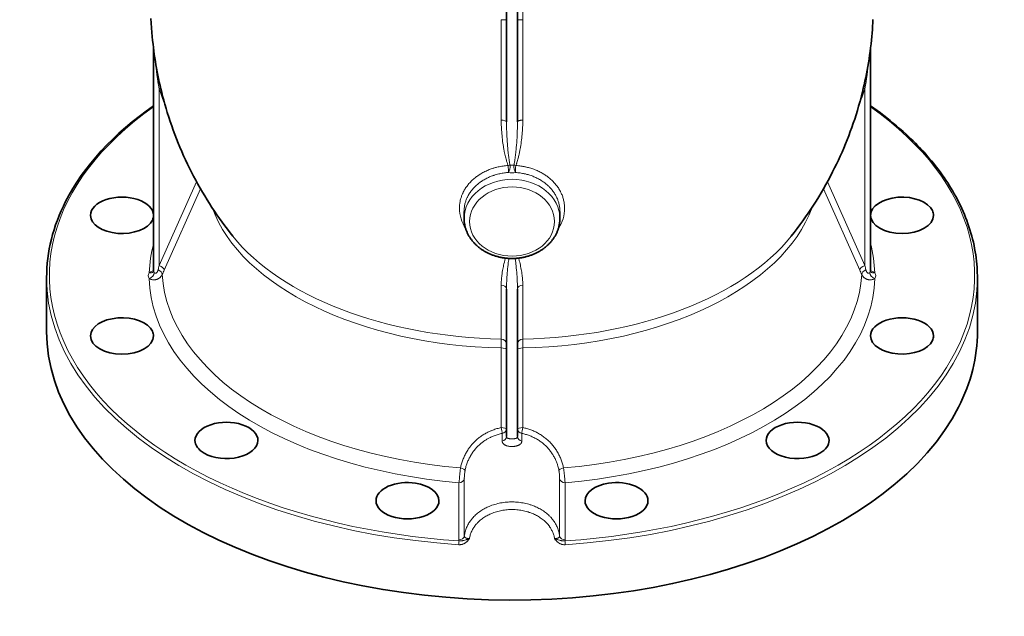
# Model space of a CAD drawing. Extents: x 121 to 804, y 87 to 806.
# Tile 6 of 7: x 624 to 804, y 582 to 691. Entities that reach past the tile are written whole.
import ezdxf

# ---------------------------------------------------------------- set-up
doc = ezdxf.new("R2010")
doc.units = 0

msp = doc.modelspace()

# ---------------------------------------------------------------- linework, layer by layer
at = {"color": 7, "lineweight": 35}
for p, q in [((713.34, 672.14), (713.34, 695.21)), ((715.34, 672.14), (715.34, 695.21)), ((648.88, 644.88), (648.88, 685.45)), ((779.79, 644.88), (779.79, 685.48)), ((713.34, 614.64), (713.34, 641.57)), ((715.34, 614.64), (715.34, 641.57))]:
    msp.add_line(p, q, dxfattribs=at)
at = {"color": 7, "lineweight": 13}
for p, q in [((712.37, 672.49), (712.37, 690.83)), ((716.31, 672.49), (716.31, 690.83)), ((649.88, 645.9), (649.88, 678.21)), ((778.79, 645.9), (778.79, 678.21)), ((656.71, 661.22), (649.88, 645.9)), ((771.96, 661.22), (778.79, 645.9)), ((657.44, 659.92), (650.82, 645.06)), ((771.23, 659.92), (777.85, 645.06)), ((712.37, 616.29), (712.37, 630.85)), ((716.31, 616.29), (716.3, 630.85)), ((704.64, 595.77), (704.64, 606.23)), ((705.63, 596.5), (705.63, 606.96)), ((723.04, 596.5), (723.04, 606.96)), ((724.03, 595.77), (724.03, 606.23))]:
    msp.add_line(p, q, dxfattribs=at)
at = {"color": 7, "lineweight": 35, "ltscale": 0.06389}
for p, q in [((705.59, 655.8), (705.59, 654.52)), ((723.09, 655.8), (723.09, 654.52))]:
    msp.add_line(p, q, dxfattribs=at)
at = {"color": 7, "lineweight": 35, "ltscale": 0.489899}
msp.add_line((629.34, 633.86), (629.34, 643.65), dxfattribs=at)
at = {"color": 7, "lineweight": 13, "ltscale": 0.493689}
for p, q in [((712.37, 642.35), (712.37, 632.47)), ((716.31, 642.35), (716.31, 632.47))]:
    msp.add_line(p, q, dxfattribs=at)
at = {"color": 7, "lineweight": 35, "ltscale": 0.489897}
msp.add_line((799.34, 633.86), (799.34, 643.66), dxfattribs=at)
at = {"color": 7, "lineweight": 13, "ltscale": 0.06922}
for p, q in [((712.54, 615.23), (712.54, 613.84)), ((716.13, 615.23), (716.13, 613.84))]:
    msp.add_line(p, q, dxfattribs=at)
at = {"color": 7, "lineweight": 35}
for points in [[(648.4, 691.03), (648.45, 690.18), (648.5, 689.32), (648.57, 688.46), (648.63, 687.74), (648.7, 687.02), (648.77, 686.38), (648.84, 685.75), (648.92, 685.11), (649.01, 684.48), (649.1, 683.84), (649.2, 683.21), (649.31, 682.58), (649.42, 681.95), (649.53, 681.32), (649.65, 680.69), (649.78, 680.06), (649.91, 679.44), (650.05, 678.81), (650.2, 678.19), (650.36, 677.52), (650.53, 676.84), (650.73, 676.12), (650.92, 675.4), (651.15, 674.63), (651.38, 673.86), (651.64, 673.04), (651.9, 672.24), (652.18, 671.44), (652.46, 670.64), (652.75, 669.86), (653.05, 669.07), (653.36, 668.29), (653.68, 667.51), (654.01, 666.74), (654.35, 665.98), (654.7, 665.22), (655.05, 664.46), (655.42, 663.71), (655.79, 662.97), (656.17, 662.23), (656.57, 661.49), (656.96, 660.77), (657.37, 660.04), (657.79, 659.33), (658.21, 658.62), (658.64, 657.92), (659.08, 657.22), (659.52, 656.53), (659.98, 655.85), (660.44, 655.17), (660.9, 654.51), (661.38, 653.84), (661.86, 653.19), (662.35, 652.54), (662.85, 651.89), (663.34, 651.27)], [(772.9, 663.01), (773.26, 663.73), (773.61, 664.45), (773.95, 665.17), (774.29, 665.91), (774.62, 666.64), (774.93, 667.38), (775.24, 668.13), (775.54, 668.88), (775.84, 669.63), (776.12, 670.39), (776.39, 671.15), (776.66, 671.91), (776.92, 672.68), (777.17, 673.45), (777.41, 674.23), (777.64, 675.01), (777.9, 675.95), (778.15, 676.89), (778.32, 677.56), (778.48, 678.23), (778.64, 678.9), (778.79, 679.58), (778.93, 680.25), (779.07, 680.93), (779.2, 681.61), (779.32, 682.29), (779.43, 682.97), (779.54, 683.65), (779.64, 684.34), (779.74, 685.02), (779.82, 685.71), (779.91, 686.4), (779.98, 687.08), (780.05, 687.76), (780.1, 688.39), (780.15, 689.01), (780.19, 689.64), (780.23, 690.26), (780.26, 690.89)], [(779.79, 675.12), (780.41, 674.68), (781.02, 674.24), (781.63, 673.79), (782.22, 673.34), (782.81, 672.88), (783.39, 672.42), (783.98, 671.94), (784.56, 671.45), (785.13, 670.95), (785.75, 670.4), (786.37, 669.84), (786.78, 669.46), (787.2, 669.06), (787.6, 668.67), (788, 668.27), (788.39, 667.87), (788.78, 667.47), (789.15, 667.07), (789.53, 666.66), (789.89, 666.26), (790.25, 665.84), (790.61, 665.43), (790.95, 665.02), (791.29, 664.61), (791.63, 664.19), (792.08, 663.6), (792.52, 663.01), (792.89, 662.51), (793.24, 662), (793.59, 661.49), (793.91, 661), (794.23, 660.5), (794.54, 660), (794.83, 659.51), (795.12, 659), (795.4, 658.5), (795.68, 657.97), (795.96, 657.43), (796.22, 656.89), (796.48, 656.34), (796.73, 655.78), (796.97, 655.22), (797.19, 654.67), (797.41, 654.11), (797.61, 653.54), (797.8, 652.98), (797.98, 652.42), (798.16, 651.85), (798.31, 651.29), (798.46, 650.72), (798.6, 650.15), (798.72, 649.59), (798.83, 649.02), (798.94, 648.44), (799.03, 647.87), (799.1, 647.3), (799.17, 646.73), (799.23, 646.15), (799.27, 645.58), (799.3, 645), (799.32, 644.55), (799.33, 644.1), (799.34, 643.66)], [(723.09, 654.52), (723.08, 654.4), (723.08, 654.27), (723.07, 654.14), (723.06, 654.01), (723.05, 653.88), (723.04, 653.75), (723.02, 653.62), (723, 653.5), (722.98, 653.37), (722.95, 653.24), (722.92, 653.12), (722.89, 652.99), (722.86, 652.87), (722.82, 652.74), (722.79, 652.62), (722.74, 652.49), (722.7, 652.37), (722.66, 652.25), (722.61, 652.13), (722.56, 652.01), (722.5, 651.89), (722.45, 651.77), (722.39, 651.65), (722.33, 651.53), (722.26, 651.42), (722.2, 651.3), (722.13, 651.19), (722.06, 651.08), (721.99, 650.97), (721.92, 650.86), (721.84, 650.75), (721.76, 650.64), (721.68, 650.53), (721.6, 650.43), (721.51, 650.32), (721.42, 650.22), (721.34, 650.12), (721.24, 650.02), (721.15, 649.92), (721.06, 649.83), (720.96, 649.73), (720.86, 649.64), (720.76, 649.54), (720.66, 649.45), (720.55, 649.36), (720.45, 649.28), (720.34, 649.19), (720.23, 649.1), (720.12, 649.02), (720.01, 648.94), (719.9, 648.86), (719.78, 648.78), (719.66, 648.71), (719.55, 648.63), (719.43, 648.56), (719.3, 648.49), (719.18, 648.42), (719.06, 648.35), (718.93, 648.29), (718.81, 648.22), (718.68, 648.16), (718.55, 648.1), (718.42, 648.04), (718.29, 647.99), (718.16, 647.93), (718.03, 647.88), (717.89, 647.83), (717.76, 647.78), (717.62, 647.73), (717.49, 647.69), (717.35, 647.64), (717.21, 647.6), (717.07, 647.56), (716.93, 647.53), (716.79, 647.49), (716.65, 647.46), (716.51, 647.43), (716.37, 647.4), (716.22, 647.37), (716.08, 647.34), (715.94, 647.32), (715.79, 647.3), (715.65, 647.28), (715.5, 647.26), (715.36, 647.25), (715.21, 647.23), (715.07, 647.22), (714.92, 647.21), (714.77, 647.21), (714.63, 647.2), (714.48, 647.2), (714.34, 647.2), (714.19, 647.2), (714.04, 647.2), (713.9, 647.21), (713.75, 647.21), (713.61, 647.22), (713.46, 647.23), (713.31, 647.25), (713.17, 647.26), (713.02, 647.28), (712.88, 647.3), (712.74, 647.32), (712.59, 647.34), (712.45, 647.37), (712.31, 647.4), (712.16, 647.43), (712.02, 647.46), (711.88, 647.49), (711.74, 647.53), (711.6, 647.56), (711.46, 647.6), (711.32, 647.64), (711.19, 647.69), (711.05, 647.73), (710.91, 647.78), (710.78, 647.83), (710.65, 647.88), (710.51, 647.93), (710.38, 647.99), (710.25, 648.04), (710.12, 648.1), (709.99, 648.16), (709.86, 648.22), (709.74, 648.29), (709.61, 648.35), (709.49, 648.42), (709.36, 648.49), (709.24, 648.56), (709.12, 648.63), (709.01, 648.71), (708.89, 648.78), (708.77, 648.86), (708.66, 648.94), (708.55, 649.02), (708.44, 649.1), (708.33, 649.19), (708.22, 649.28), (708.12, 649.36), (708.01, 649.45), (707.91, 649.54), (707.81, 649.64), (707.71, 649.73), (707.62, 649.83), (707.52, 649.92), (707.43, 650.02), (707.34, 650.12), (707.25, 650.22), (707.16, 650.32), (707.08, 650.43), (706.99, 650.53), (706.91, 650.64), (706.83, 650.75), (706.76, 650.86), (706.68, 650.97), (706.61, 651.08), (706.54, 651.19), (706.47, 651.3), (706.41, 651.42), (706.34, 651.53), (706.28, 651.65), (706.23, 651.77), (706.17, 651.89), (706.12, 652.01), (706.07, 652.13), (706.02, 652.25), (705.97, 652.37), (705.93, 652.49), (705.89, 652.62), (705.85, 652.74), (705.81, 652.87), (705.78, 652.99), (705.75, 653.12), (705.72, 653.24), (705.7, 653.37), (705.67, 653.5), (705.65, 653.62), (705.63, 653.75), (705.62, 653.88), (705.61, 654.01), (705.6, 654.14), (705.59, 654.27), (705.59, 654.4), (705.59, 654.52)], [(706.56, 596.01), (706.54, 596), (706.52, 595.99), (706.5, 595.98), (706.49, 595.97), (706.47, 595.96), (706.46, 595.94), (706.45, 595.93), (706.44, 595.91), (706.44, 595.89), (706.43, 595.88), (706.43, 595.86), (706.43, 595.84)]]:
    msp.add_lwpolyline(points, dxfattribs=at)
at = {"color": 7, "lineweight": 13}
for points in [[(712.37, 672.49), (712.37, 672.18), (712.37, 671.87), (712.38, 671.56), (712.39, 671.26), (712.41, 670.95), (712.43, 670.65), (712.45, 670.35), (712.46, 670.17), (712.48, 669.99), (712.51, 669.64), (712.55, 669.29), (712.59, 668.94), (712.63, 668.58), (712.68, 668.24), (712.72, 667.96), (712.77, 667.68), (712.81, 667.4), (712.84, 667.24), (712.87, 667.07), (712.9, 666.91), (712.93, 666.75), (712.98, 666.5), (713.03, 666.26), (713.09, 666.01), (713.15, 665.77), (713.2, 665.57), (713.25, 665.36), (713.31, 665.16), (713.36, 664.96), (713.4, 664.86), (713.43, 664.75), (713.46, 664.66), (713.49, 664.57), (713.54, 664.44), (713.59, 664.31), (713.64, 664.18)], [(713.34, 672.14), (713.34, 671.85), (713.34, 671.55), (713.35, 671.25), (713.35, 671.03), (713.36, 670.81), (713.37, 670.36), (713.39, 669.92), (713.41, 669.47), (713.44, 669.03), (713.46, 668.59), (713.5, 668.15), (713.53, 667.75), (713.56, 667.36), (713.6, 666.96), (713.64, 666.57), (713.66, 666.36), (713.69, 666.16), (713.71, 665.97), (713.73, 665.79), (713.77, 665.53), (713.8, 665.28), (713.84, 665.02), (713.87, 664.88), (713.89, 664.74), (713.91, 664.62), (713.93, 664.51), (713.96, 664.38), (713.98, 664.26)], [(714.69, 664.26), (714.72, 664.39), (714.74, 664.51), (714.76, 664.63), (714.78, 664.74), (714.81, 664.88), (714.83, 665.02), (714.87, 665.28), (714.91, 665.54), (714.94, 665.8), (714.96, 665.99), (714.99, 666.19), (715.03, 666.58), (715.06, 666.8), (715.08, 667.02), (715.1, 667.25), (715.12, 667.48), (715.16, 667.93), (715.19, 668.38), (715.22, 668.83), (715.25, 669.28), (715.28, 669.74), (715.29, 670.14), (715.31, 670.54), (715.32, 670.94), (715.33, 671.34), (715.33, 671.74), (715.34, 672.14)], [(715.03, 664.18), (715.08, 664.3), (715.13, 664.42), (715.17, 664.55), (715.21, 664.64), (715.24, 664.73), (715.3, 664.92), (715.35, 665.12), (715.41, 665.32), (715.46, 665.52), (715.51, 665.72), (715.55, 665.86), (715.58, 666), (715.64, 666.27), (715.7, 666.54), (715.73, 666.7), (715.76, 666.87), (715.79, 667.03), (715.82, 667.2), (715.88, 667.53), (715.93, 667.86), (715.98, 668.19), (716.03, 668.52), (716.07, 668.86), (716.11, 669.19), (716.15, 669.53), (716.18, 669.87), (716.21, 670.19), (716.23, 670.52), (716.26, 670.84), (716.27, 671.17), (716.29, 671.5), (716.3, 671.83), (716.3, 671.99), (716.3, 672.16), (716.31, 672.32), (716.31, 672.49)], [(715.34, 672.14), (715.34, 672.16), (715.34, 672.17), (715.34, 672.18), (715.34, 672.19), (715.35, 672.21), (715.37, 672.23), (715.39, 672.25), (715.41, 672.27), (715.43, 672.29), (715.45, 672.31), (715.48, 672.32), (715.5, 672.33), (715.52, 672.34), (715.58, 672.37), (715.63, 672.38), (715.68, 672.4), (715.73, 672.42), (715.77, 672.43), (715.82, 672.44), (715.9, 672.45), (715.99, 672.46), (716.08, 672.47), (716.15, 672.48), (716.23, 672.48), (716.31, 672.49)], [(704.73, 656.37), (704.73, 656.54), (704.74, 656.7), (704.75, 656.87), (704.77, 657.03), (704.78, 657.2), (704.81, 657.36), (704.84, 657.53), (704.87, 657.69), (704.9, 657.85), (704.94, 658.01), (704.99, 658.17), (705.04, 658.34), (705.09, 658.49), (705.14, 658.62), (705.18, 658.75), (705.23, 658.88), (705.29, 659), (705.33, 659.09), (705.36, 659.17), (705.44, 659.34), (705.53, 659.5), (705.62, 659.66), (705.71, 659.82), (705.81, 659.98), (705.91, 660.14), (706.02, 660.29), (706.13, 660.44), (706.24, 660.59), (706.36, 660.74), (706.48, 660.89), (706.61, 661.03), (706.74, 661.17), (706.87, 661.31), (707.01, 661.44), (707.15, 661.57), (707.3, 661.7), (707.44, 661.83), (707.59, 661.95), (707.75, 662.07), (707.88, 662.17), (708.01, 662.26), (708.14, 662.36), (708.27, 662.45), (708.36, 662.5), (708.45, 662.56), (708.54, 662.62), (708.64, 662.68), (708.82, 662.78), (709.01, 662.89), (709.21, 662.99), (709.4, 663.09), (709.6, 663.18), (709.8, 663.27), (710.01, 663.36), (710.18, 663.43), (710.35, 663.5), (710.52, 663.56), (710.7, 663.62), (710.87, 663.68), (711.02, 663.72), (711.17, 663.76), (711.32, 663.81), (711.44, 663.84), (711.55, 663.86), (711.78, 663.92), (712.01, 663.97), (712.24, 664.01), (712.47, 664.05), (712.7, 664.09), (712.93, 664.12), (713.17, 664.14), (713.4, 664.16), (713.64, 664.18)], [(715.03, 664.18), (715.27, 664.16), (715.5, 664.14), (715.74, 664.12), (715.97, 664.09), (716.2, 664.05), (716.32, 664.03), (716.43, 664.01), (716.55, 663.99), (716.66, 663.97), (716.83, 663.93), (717, 663.89), (717.17, 663.85), (717.34, 663.81), (717.55, 663.75), (717.75, 663.69), (717.95, 663.63), (718.15, 663.56), (718.34, 663.49), (718.54, 663.41), (718.73, 663.33), (718.92, 663.25), (719.11, 663.17), (719.3, 663.08), (719.48, 662.98), (719.67, 662.88), (719.86, 662.78), (719.95, 662.72), (720.05, 662.67), (720.18, 662.59), (720.32, 662.5), (720.45, 662.41), (720.59, 662.32), (720.74, 662.21), (720.89, 662.1), (721.03, 661.99), (721.17, 661.87), (721.32, 661.76), (721.45, 661.63), (721.59, 661.51), (721.72, 661.39), (721.85, 661.25), (721.98, 661.11), (722.11, 660.97), (722.24, 660.83), (722.36, 660.68), (722.47, 660.53), (722.59, 660.38), (722.7, 660.23), (722.8, 660.08), (722.9, 659.92), (723, 659.76), (723.09, 659.6), (723.17, 659.44), (723.22, 659.36), (723.26, 659.28), (723.33, 659.12), (723.4, 658.96), (723.47, 658.8), (723.53, 658.64), (723.59, 658.48), (723.64, 658.32), (723.69, 658.16), (723.73, 657.99), (723.77, 657.83), (723.81, 657.66), (723.84, 657.49), (723.87, 657.32), (723.89, 657.16), (723.91, 656.99), (723.92, 656.84), (723.93, 656.68), (723.94, 656.53), (723.94, 656.37)], [(705.59, 655.8), (705.59, 655.96), (705.59, 656.11), (705.6, 656.27), (705.62, 656.42), (705.64, 656.57), (705.66, 656.73), (705.69, 656.88), (705.72, 657.03), (705.75, 657.19), (705.79, 657.34), (705.83, 657.49), (705.88, 657.64), (705.93, 657.79), (705.99, 657.93), (706.04, 658.08), (706.11, 658.23), (706.15, 658.33), (706.2, 658.43), (706.25, 658.53), (706.29, 658.61), (706.33, 658.68), (706.37, 658.76), (706.41, 658.83), (706.5, 658.98), (706.59, 659.13), (706.69, 659.27), (706.79, 659.41), (706.89, 659.55), (707, 659.69), (707.11, 659.83), (707.23, 659.96), (707.35, 660.09), (707.47, 660.22), (707.6, 660.35), (707.73, 660.48), (707.87, 660.6), (708.01, 660.72), (708.15, 660.84), (708.3, 660.96), (708.45, 661.07), (708.6, 661.18), (708.75, 661.29), (708.91, 661.39), (709.07, 661.5), (709.24, 661.59), (709.41, 661.69), (709.58, 661.78), (709.75, 661.87), (709.92, 661.95), (710.07, 662.02), (710.23, 662.09), (710.38, 662.16), (710.54, 662.22), (710.69, 662.28), (710.79, 662.31), (710.89, 662.35), (710.99, 662.38), (711.09, 662.42), (711.29, 662.48), (711.5, 662.54), (711.7, 662.59), (711.91, 662.64), (712.11, 662.69), (712.32, 662.73), (712.53, 662.77), (712.75, 662.81), (712.96, 662.83), (713.14, 662.86), (713.33, 662.88), (713.51, 662.89), (713.7, 662.9)], [(714.97, 662.9), (715.18, 662.89), (715.4, 662.87), (715.61, 662.85), (715.82, 662.82), (716.03, 662.79), (716.24, 662.75), (716.45, 662.71), (716.56, 662.69), (716.66, 662.67), (716.8, 662.64), (716.93, 662.6), (717.07, 662.57), (717.26, 662.52), (717.44, 662.46), (717.62, 662.4), (717.81, 662.34), (717.99, 662.28), (718.17, 662.21), (718.34, 662.14), (718.52, 662.06), (718.69, 661.98), (718.86, 661.9), (719.03, 661.82), (719.19, 661.73), (719.36, 661.64), (719.53, 661.54), (719.69, 661.44), (719.85, 661.34), (720, 661.23), (720.16, 661.12), (720.31, 661.01), (720.45, 660.9), (720.6, 660.78), (720.74, 660.66), (720.87, 660.54), (720.94, 660.48), (721.01, 660.42), (721.1, 660.33), (721.18, 660.24), (721.26, 660.16), (721.38, 660.03), (721.49, 659.91), (721.6, 659.78), (721.7, 659.65), (721.8, 659.52), (721.9, 659.38), (722, 659.25), (722.09, 659.11), (722.17, 658.97), (722.26, 658.83), (722.34, 658.69), (722.41, 658.55), (722.48, 658.4), (722.55, 658.26), (722.62, 658.11), (722.68, 657.96), (722.73, 657.82), (722.78, 657.67), (722.83, 657.52), (722.87, 657.37), (722.91, 657.22), (722.95, 657.07), (722.98, 656.92), (723.01, 656.77), (723.03, 656.62), (723.05, 656.46), (723.06, 656.33), (723.07, 656.2), (723.08, 656.07), (723.08, 655.94), (723.09, 655.8)], [(712.37, 642.35), (712.37, 642.45), (712.37, 642.56), (712.37, 642.67), (712.37, 642.79), (712.38, 643.01), (712.4, 643.23), (712.42, 643.46), (712.44, 643.68), (712.46, 643.91), (712.47, 644.04), (712.49, 644.17), (712.51, 644.31), (712.53, 644.44), (712.57, 644.71), (712.61, 644.97), (712.66, 645.24), (712.71, 645.49), (712.76, 645.74), (712.81, 645.99), (712.87, 646.24), (712.94, 646.5), (712.97, 646.62), (713, 646.75), (713.05, 646.92), (713.1, 647.09), (713.15, 647.26)], [(713.34, 641.57), (713.34, 641.82), (713.34, 642.07), (713.35, 642.31), (713.35, 642.5), (713.36, 642.68), (713.37, 643.06), (713.39, 643.43), (713.41, 643.8), (713.43, 644.18), (713.46, 644.55), (713.49, 644.93), (713.53, 645.31), (713.57, 645.69), (713.61, 646.07), (713.63, 646.26), (713.66, 646.45), (713.69, 646.7), (713.73, 646.96), (713.76, 647.21)], [(714.91, 647.21), (714.93, 647.05), (714.96, 646.89), (714.98, 646.71), (715.01, 646.52), (715.05, 646.18), (715.09, 645.84), (715.12, 645.5), (715.16, 645.09), (715.2, 644.69), (715.23, 644.28), (715.26, 643.88), (715.28, 643.48), (715.29, 643.28), (715.3, 643.08), (715.31, 642.88), (715.32, 642.68), (715.33, 642.31), (715.33, 642.12), (715.33, 641.94), (715.34, 641.76), (715.34, 641.57)], [(715.52, 647.26), (715.57, 647.09), (715.62, 646.92), (715.67, 646.75), (715.7, 646.63), (715.74, 646.5), (715.8, 646.25), (715.86, 645.99), (715.91, 645.74), (715.97, 645.47), (716.02, 645.21), (716.07, 644.94), (716.11, 644.68), (716.15, 644.41), (716.18, 644.15), (716.2, 644.02), (716.22, 643.89), (716.23, 643.72), (716.25, 643.55), (716.26, 643.37), (716.28, 643.17), (716.29, 642.96), (716.3, 642.75), (716.3, 642.55), (716.31, 642.35)], [(648.88, 645.03), (648.71, 644.94), (648.49, 644.82), (648.39, 644.76), (648.32, 644.72), (648.25, 644.68), (648.19, 644.64), (648.14, 644.61), (648.09, 644.58)], [(648.09, 643.55), (648.14, 643.51), (648.19, 643.49), (648.23, 643.46), (648.29, 643.43), (648.33, 643.41), (648.38, 643.39), (648.43, 643.38), (648.46, 643.37), (648.5, 643.35), (648.58, 643.33), (648.65, 643.32), (648.73, 643.31), (648.81, 643.3), (648.89, 643.3), (648.93, 643.29), (648.97, 643.3), (649.05, 643.3), (649.13, 643.31), (649.21, 643.32), (649.29, 643.33), (649.36, 643.35), (649.44, 643.38), (649.52, 643.4), (649.59, 643.43), (649.66, 643.46), (649.73, 643.5), (649.8, 643.54), (649.87, 643.59), (649.94, 643.63), (650, 643.68), (650.06, 643.74), (650.12, 643.79), (650.17, 643.85), (650.22, 643.91), (650.27, 643.96), (650.32, 644.03), (650.36, 644.09), (650.4, 644.15), (650.43, 644.22), (650.46, 644.29)], [(648.99, 644.62), (649.01, 644.59), (649.03, 644.58), (649.04, 644.57), (649.07, 644.55), (649.09, 644.54), (649.11, 644.52), (649.14, 644.52), (649.17, 644.51), (649.2, 644.5), (649.23, 644.5), (649.26, 644.51), (649.29, 644.51), (649.32, 644.52), (649.34, 644.53), (649.36, 644.54), (649.39, 644.56), (649.4, 644.57), (649.42, 644.58), (649.45, 644.61), (649.48, 644.64), (649.51, 644.67), (649.53, 644.7), (649.55, 644.74), (649.57, 644.76), (649.58, 644.79), (649.6, 644.82), (649.61, 644.85), (649.63, 644.88), (649.64, 644.91), (649.66, 644.98), (649.68, 645.05), (649.7, 645.12)], [(780.58, 643.55), (780.53, 643.51), (780.49, 643.49), (780.44, 643.46), (780.39, 643.43), (780.34, 643.41), (780.29, 643.39), (780.24, 643.38), (780.21, 643.37), (780.17, 643.35), (780.1, 643.33), (780.02, 643.32), (779.94, 643.31), (779.86, 643.3), (779.79, 643.3), (779.75, 643.29), (779.71, 643.3), (779.63, 643.3), (779.55, 643.31), (779.47, 643.32), (779.39, 643.33), (779.31, 643.35), (779.23, 643.38), (779.16, 643.4), (779.08, 643.43), (779.01, 643.46), (778.94, 643.5), (778.87, 643.54), (778.8, 643.59), (778.74, 643.63), (778.67, 643.68), (778.61, 643.74), (778.55, 643.79), (778.5, 643.85), (778.45, 643.91), (778.4, 643.96), (778.36, 644.03), (778.31, 644.09), (778.28, 644.15), (778.24, 644.22), (778.21, 644.29)], [(779.69, 644.62), (779.66, 644.59), (779.65, 644.58), (779.63, 644.57), (779.61, 644.55), (779.58, 644.54), (779.56, 644.52), (779.53, 644.52), (779.5, 644.51), (779.47, 644.5), (779.44, 644.5), (779.41, 644.51), (779.39, 644.51), (779.36, 644.52), (779.33, 644.53), (779.31, 644.54), (779.29, 644.56), (779.27, 644.57), (779.25, 644.58), (779.22, 644.61), (779.19, 644.64), (779.17, 644.67), (779.14, 644.7), (779.12, 644.74), (779.1, 644.76), (779.09, 644.79), (779.07, 644.82), (779.06, 644.85), (779.05, 644.88), (779.03, 644.91), (779.01, 644.98), (778.99, 645.05), (778.97, 645.12)], [(779.79, 645.03), (779.96, 644.94), (780.18, 644.82), (780.28, 644.76), (780.35, 644.72), (780.42, 644.68), (780.49, 644.64), (780.53, 644.61), (780.58, 644.58)], [(712.37, 632.47), (712.37, 632.26), (712.37, 632.01), (712.37, 631.66), (712.37, 631.28), (712.37, 630.85)], [(716.31, 632.47), (716.3, 632.26), (716.3, 632.01), (716.3, 631.66), (716.3, 631.28), (716.3, 630.85)], [(712.37, 616.29), (712.17, 616.25), (711.97, 616.2), (711.78, 616.15), (711.58, 616.1), (711.39, 616.04), (711.19, 615.98), (711, 615.91), (710.81, 615.84), (710.63, 615.77), (710.53, 615.73), (710.44, 615.69), (710.32, 615.64), (710.19, 615.58), (710.07, 615.53), (709.91, 615.45), (709.74, 615.36), (709.58, 615.27), (709.41, 615.18), (709.25, 615.09), (709.09, 614.99), (708.94, 614.89), (708.78, 614.78), (708.63, 614.68), (708.48, 614.57), (708.34, 614.46), (708.19, 614.34), (708.05, 614.22), (707.91, 614.1), (707.78, 613.99), (707.65, 613.87), (707.53, 613.75), (707.41, 613.63), (707.29, 613.5), (707.17, 613.38), (707.05, 613.25), (706.94, 613.12), (706.85, 613), (706.76, 612.89), (706.67, 612.77), (706.58, 612.65), (706.52, 612.57), (706.46, 612.49), (706.35, 612.33), (706.24, 612.17), (706.14, 612), (706.04, 611.83), (705.94, 611.66), (705.85, 611.49), (705.76, 611.32), (705.67, 611.14), (705.59, 610.96), (705.51, 610.78), (705.44, 610.6), (705.36, 610.42), (705.3, 610.24), (705.23, 610.05), (705.17, 609.87), (705.12, 609.68), (705.06, 609.49), (705.02, 609.3), (704.97, 609.11), (704.93, 608.91)], [(712.54, 615.23), (712.36, 615.19), (712.17, 615.14), (711.99, 615.1), (711.81, 615.05), (711.63, 614.99), (711.45, 614.94), (711.27, 614.88), (711.1, 614.81), (710.92, 614.74), (710.75, 614.67), (710.58, 614.59), (710.5, 614.55), (710.41, 614.51), (710.33, 614.47), (710.24, 614.43), (710.12, 614.37), (710, 614.3), (709.88, 614.23), (709.75, 614.16), (709.62, 614.08), (709.48, 613.99), (709.35, 613.91), (709.22, 613.82), (709.09, 613.72), (708.96, 613.63), (708.84, 613.53), (708.7, 613.42), (708.57, 613.31), (708.44, 613.2), (708.31, 613.08), (708.18, 612.96), (708.06, 612.84), (707.94, 612.71), (707.82, 612.59), (707.71, 612.46), (707.59, 612.33), (707.48, 612.19), (707.38, 612.06), (707.27, 611.92), (707.17, 611.78), (707.08, 611.64), (706.98, 611.49), (706.93, 611.42), (706.88, 611.34), (706.84, 611.26), (706.79, 611.18), (706.7, 611.02), (706.61, 610.86), (706.53, 610.7), (706.45, 610.53), (706.37, 610.37), (706.3, 610.2), (706.23, 610.03), (706.16, 609.86), (706.1, 609.68), (706.04, 609.51), (705.98, 609.34), (705.93, 609.16), (705.89, 608.99), (705.84, 608.83), (705.81, 608.66), (705.77, 608.49)], [(722.9, 608.49), (722.86, 608.68), (722.82, 608.86), (722.77, 609.04), (722.72, 609.22), (722.7, 609.31), (722.67, 609.4), (722.62, 609.56), (722.57, 609.71), (722.51, 609.86), (722.45, 610.01), (722.39, 610.16), (722.33, 610.31), (722.26, 610.46), (722.19, 610.62), (722.11, 610.77), (722.03, 610.93), (721.94, 611.08), (721.86, 611.23), (721.77, 611.38), (721.67, 611.52), (721.58, 611.67), (721.48, 611.81), (721.37, 611.95), (721.27, 612.09), (721.16, 612.23), (721.05, 612.36), (720.93, 612.5), (720.81, 612.64), (720.68, 612.77), (720.56, 612.9), (720.43, 613.02), (720.29, 613.15), (720.16, 613.27), (720.02, 613.38), (719.88, 613.5), (719.73, 613.61), (719.59, 613.72), (719.44, 613.83), (719.29, 613.93), (719.14, 614.03), (718.98, 614.12), (718.82, 614.22), (718.66, 614.31), (718.5, 614.39), (718.34, 614.48), (718.17, 614.56), (718, 614.63), (717.84, 614.71), (717.67, 614.77), (717.49, 614.84), (717.33, 614.9), (717.16, 614.96), (716.99, 615.01), (716.82, 615.06), (716.65, 615.11), (716.48, 615.15), (716.3, 615.19), (716.13, 615.23)], [(723.74, 608.91), (723.7, 609.11), (723.66, 609.29), (723.61, 609.48), (723.56, 609.67), (723.5, 609.86), (723.44, 610.04), (723.38, 610.23), (723.31, 610.41), (723.24, 610.59), (723.17, 610.77), (723.09, 610.95), (723.01, 611.13), (722.92, 611.31), (722.83, 611.48), (722.74, 611.65), (722.64, 611.82), (722.54, 611.99), (722.44, 612.15), (722.33, 612.32), (722.22, 612.48), (722.11, 612.64), (721.99, 612.8), (721.87, 612.95), (721.74, 613.1), (721.62, 613.25), (721.49, 613.39), (721.35, 613.54), (721.22, 613.68), (721.08, 613.81), (720.94, 613.95), (720.79, 614.08), (720.64, 614.21), (720.49, 614.33), (720.34, 614.45), (720.18, 614.57), (720.03, 614.69), (719.86, 614.8), (719.7, 614.91), (719.53, 615.02), (719.37, 615.12), (719.2, 615.22), (719.02, 615.31), (718.85, 615.4), (718.67, 615.49), (718.49, 615.58), (718.31, 615.66), (718.13, 615.74), (717.95, 615.81), (717.76, 615.88), (717.58, 615.94), (717.4, 616), (717.22, 616.06), (717.04, 616.11), (716.86, 616.16), (716.68, 616.21), (716.49, 616.25), (716.31, 616.29)], [(716.13, 613.84), (716.13, 613.79), (716.12, 613.74), (716.12, 613.69), (716.1, 613.65), (716.09, 613.6), (716.07, 613.56), (716.05, 613.51), (716.03, 613.47), (716, 613.44), (715.98, 613.4), (715.95, 613.37), (715.93, 613.34), (715.91, 613.32), (715.89, 613.3), (715.86, 613.28), (715.82, 613.24), (715.76, 613.2), (715.7, 613.16), (715.64, 613.12), (715.58, 613.09), (715.52, 613.06), (715.45, 613.03), (715.4, 613.01), (715.36, 613), (715.27, 612.97), (715.18, 612.94), (715.09, 612.92), (715.04, 612.91), (714.98, 612.9), (714.88, 612.88), (714.77, 612.86), (714.65, 612.85), (714.54, 612.84), (714.43, 612.84), (714.32, 612.84), (714.2, 612.84), (714.09, 612.85), (713.98, 612.86), (713.87, 612.87), (713.76, 612.88), (713.65, 612.9), (713.6, 612.91), (713.55, 612.93), (713.48, 612.94), (713.41, 612.96), (713.35, 612.98), (713.26, 613.01), (713.22, 613.03), (713.18, 613.05), (713.13, 613.07), (713.08, 613.09), (713.03, 613.12), (712.98, 613.15), (712.92, 613.19), (712.87, 613.22), (712.82, 613.26), (712.78, 613.3), (712.74, 613.35), (712.7, 613.39), (712.67, 613.43), (712.65, 613.46), (712.64, 613.48), (712.63, 613.5), (712.61, 613.53), (712.59, 613.57), (712.58, 613.61), (712.57, 613.66), (712.55, 613.7), (712.55, 613.75), (712.54, 613.79), (712.54, 613.84)], [(715.34, 614.64), (715.34, 614.62), (715.33, 614.6), (715.33, 614.59), (715.33, 614.57), (715.32, 614.55), (715.31, 614.53), (715.31, 614.51), (715.3, 614.49), (715.29, 614.48), (715.28, 614.47), (715.27, 614.45), (715.24, 614.43), (715.21, 614.4), (715.18, 614.38), (715.15, 614.36), (715.11, 614.34), (715.07, 614.33), (715.04, 614.31), (715.01, 614.31), (714.94, 614.29), (714.88, 614.28), (714.82, 614.27), (714.76, 614.26), (714.71, 614.25), (714.66, 614.25), (714.56, 614.24), (714.45, 614.23), (714.34, 614.23), (714.23, 614.23), (714.13, 614.24), (714.02, 614.25), (713.97, 614.25), (713.92, 614.26), (713.85, 614.26), (713.79, 614.28), (713.73, 614.29), (713.67, 614.3), (713.64, 614.31), (713.61, 614.32), (713.58, 614.34), (713.54, 614.35), (713.51, 614.37), (713.47, 614.39), (713.46, 614.4), (713.44, 614.42), (713.43, 614.43), (713.41, 614.44), (713.4, 614.46), (713.38, 614.49), (713.37, 614.51), (713.35, 614.54), (713.35, 614.56), (713.34, 614.59), (713.34, 614.61), (713.34, 614.64)], [(704.64, 606.23), (704.66, 606.47), (704.72, 607.03), (704.76, 607.44), (704.78, 607.65), (704.81, 607.98), (704.85, 608.29), (704.89, 608.61), (704.91, 608.76), (704.93, 608.91)], [(705.63, 606.96), (705.63, 607.11), (705.64, 607.28), (705.65, 607.46), (705.65, 607.57), (705.66, 607.67), (705.67, 607.77), (705.68, 607.87), (705.7, 608.03), (705.72, 608.18), (705.73, 608.26), (705.74, 608.34), (705.76, 608.42), (705.77, 608.49)], [(722.9, 608.49), (722.92, 608.42), (722.93, 608.34), (722.94, 608.26), (722.96, 608.18), (722.98, 608.03), (722.99, 607.87), (723, 607.77), (723.01, 607.67), (723.02, 607.57), (723.02, 607.46), (723.03, 607.28), (723.04, 607.11), (723.04, 606.96)], [(723.74, 608.91), (723.78, 608.65), (723.81, 608.39), (723.84, 608.12), (723.87, 607.86), (723.9, 607.59), (723.93, 607.25), (723.96, 607.03), (724, 606.62), (724.03, 606.23)], [(705.63, 596.5), (705.66, 596.7), (705.7, 596.89), (705.74, 597.08), (705.78, 597.27), (705.84, 597.46), (705.9, 597.65), (705.97, 597.84), (706.04, 598.02), (706.12, 598.2), (706.2, 598.38), (706.29, 598.55), (706.38, 598.71), (706.47, 598.87), (706.57, 599.02), (706.68, 599.18), (706.79, 599.33), (706.88, 599.45), (706.97, 599.57), (707.07, 599.69), (707.14, 599.77), (707.22, 599.86), (707.37, 600.02), (707.54, 600.19), (707.7, 600.34), (707.88, 600.5), (708.06, 600.65), (708.24, 600.79), (708.43, 600.93), (708.63, 601.07), (708.83, 601.2), (709.03, 601.32), (709.24, 601.44), (709.45, 601.56), (709.63, 601.65), (709.81, 601.73), (709.99, 601.82), (710.17, 601.9), (710.3, 601.95), (710.42, 602), (710.68, 602.09), (710.93, 602.18), (711.19, 602.26), (711.46, 602.33), (711.72, 602.4), (711.99, 602.46), (712.25, 602.52), (712.52, 602.56), (712.79, 602.6), (713.06, 602.64), (713.34, 602.67), (713.61, 602.69), (713.89, 602.7), (714.16, 602.71), (714.44, 602.71), (714.71, 602.7), (714.99, 602.69), (715.26, 602.67), (715.53, 602.65), (715.81, 602.61), (716.08, 602.57), (716.35, 602.53), (716.61, 602.48), (716.88, 602.42), (717.14, 602.35), (717.41, 602.28), (717.54, 602.24), (717.67, 602.2), (717.8, 602.16), (717.93, 602.11), (718.1, 602.05), (718.27, 601.99), (718.44, 601.92), (718.65, 601.83), (718.86, 601.74), (719.06, 601.64), (719.26, 601.53), (719.46, 601.43), (719.65, 601.32), (719.86, 601.19), (720.06, 601.06), (720.25, 600.92), (720.44, 600.78), (720.63, 600.64), (720.81, 600.48), (720.98, 600.33), (721.15, 600.17), (721.24, 600.09), (721.32, 600), (721.4, 599.92), (721.47, 599.84), (721.62, 599.67), (721.69, 599.58), (721.76, 599.49), (721.85, 599.37), (721.94, 599.25), (722.03, 599.13), (722.13, 598.98), (722.22, 598.83), (722.31, 598.68), (722.39, 598.53), (722.47, 598.37), (722.56, 598.19), (722.64, 598.01), (722.71, 597.83), (722.78, 597.64), (722.84, 597.46), (722.89, 597.27), (722.94, 597.08), (722.98, 596.89), (723.01, 596.7), (723.04, 596.5)], [(706.56, 596.01), (706.59, 596.18), (706.63, 596.36), (706.67, 596.53), (706.72, 596.7), (706.78, 596.86), (706.84, 597.03), (706.9, 597.2), (706.98, 597.36), (707.05, 597.52), (707.14, 597.68), (707.23, 597.83), (707.31, 597.97), (707.41, 598.11), (707.5, 598.25), (707.6, 598.38), (707.7, 598.51), (707.81, 598.64), (707.88, 598.72), (707.95, 598.79), (708.02, 598.87), (708.09, 598.94), (708.23, 599.09), (708.38, 599.23), (708.54, 599.36), (708.69, 599.49), (708.86, 599.62), (709.02, 599.74), (709.19, 599.86), (709.37, 599.97), (709.55, 600.08), (709.73, 600.18), (709.92, 600.28), (710.09, 600.37), (710.26, 600.45), (710.44, 600.53), (710.62, 600.61), (710.8, 600.68), (710.91, 600.72), (711.02, 600.76), (711.26, 600.84), (711.49, 600.91), (711.73, 600.98), (711.97, 601.04), (712.21, 601.09), (712.45, 601.14), (712.69, 601.18), (712.94, 601.22), (713.19, 601.25), (713.44, 601.28), (713.69, 601.3), (713.94, 601.31), (714.19, 601.31), (714.44, 601.32), (714.69, 601.31), (714.94, 601.3), (715.19, 601.28), (715.44, 601.26), (715.68, 601.23), (715.93, 601.19), (716.17, 601.15), (716.42, 601.1), (716.66, 601.05), (716.9, 600.99), (717.14, 600.93), (717.26, 600.89), (717.37, 600.85), (717.49, 600.81), (717.61, 600.78), (717.76, 600.72), (717.92, 600.66), (718.07, 600.6), (718.25, 600.52), (718.44, 600.44), (718.62, 600.35), (718.8, 600.26), (718.97, 600.16), (719.15, 600.06), (719.33, 599.95), (719.51, 599.83), (719.69, 599.71), (719.86, 599.58), (720.03, 599.45), (720.19, 599.32), (720.27, 599.25), (720.34, 599.18), (720.42, 599.11), (720.5, 599.03), (720.61, 598.92), (720.71, 598.81), (720.82, 598.7), (720.92, 598.58), (721.04, 598.43), (721.16, 598.27), (721.21, 598.19), (721.27, 598.11), (721.35, 597.98), (721.43, 597.85), (721.51, 597.72), (721.58, 597.58), (721.65, 597.45), (721.73, 597.29), (721.79, 597.14), (721.85, 596.98), (721.91, 596.82), (721.96, 596.66), (722.01, 596.5), (722.05, 596.34), (722.08, 596.18), (722.11, 596.01)], [(704.6, 594.9), (704.68, 594.9), (704.75, 594.9), (704.82, 594.9), (704.89, 594.9), (704.96, 594.91), (705.01, 594.92), (705.05, 594.92), (705.09, 594.93), (705.14, 594.94), (705.22, 594.96), (705.3, 594.98), (705.38, 595.01), (705.45, 595.04), (705.52, 595.07), (705.59, 595.1), (705.65, 595.13), (705.7, 595.16), (705.75, 595.19), (705.79, 595.22), (705.83, 595.24), (705.89, 595.29), (705.95, 595.34), (706.01, 595.39), (706.05, 595.42), (706.08, 595.45), (706.12, 595.49), (706.16, 595.53), (706.2, 595.57), (706.24, 595.61), (706.28, 595.66), (706.33, 595.72), (706.38, 595.78), (706.42, 595.82), (706.48, 595.91), (706.56, 596.01)], [(704.66, 595.6), (704.7, 595.59), (704.74, 595.59), (704.78, 595.59), (704.82, 595.58), (704.9, 595.58), (704.98, 595.59), (705.06, 595.59), (705.14, 595.6), (705.19, 595.61), (705.24, 595.62), (705.3, 595.63), (705.35, 595.64), (705.42, 595.66), (705.48, 595.67), (705.56, 595.69), (705.72, 595.74), (705.94, 595.8), (706.05, 595.83), (706.14, 595.86), (706.22, 595.89), (706.28, 595.91), (706.35, 595.93), (706.41, 595.95), (706.48, 595.98), (706.56, 596.01)], [(705.63, 596.5), (705.63, 596.47), (705.64, 596.44), (705.65, 596.4), (705.66, 596.37), (705.68, 596.34), (705.69, 596.31), (705.72, 596.28), (705.73, 596.26), (705.75, 596.25), (705.78, 596.22), (705.82, 596.19), (705.86, 596.16), (705.9, 596.13), (705.93, 596.12), (705.95, 596.11), (705.98, 596.1), (706.01, 596.08), (706.07, 596.06), (706.14, 596.05), (706.2, 596.03), (706.27, 596.02), (706.34, 596.01), (706.41, 596.01), (706.48, 596.01), (706.56, 596.01)], [(723.04, 596.5), (723.04, 596.47), (723.03, 596.44), (723.02, 596.4), (723.01, 596.37), (723, 596.34), (722.98, 596.31), (722.96, 596.28), (722.94, 596.26), (722.93, 596.25), (722.89, 596.22), (722.86, 596.19), (722.82, 596.16), (722.77, 596.13), (722.75, 596.12), (722.72, 596.11), (722.69, 596.1), (722.66, 596.08), (722.6, 596.06), (722.54, 596.05), (722.47, 596.03), (722.4, 596.02), (722.33, 596.01), (722.26, 596.01), (722.19, 596.01), (722.11, 596.01)], [(724.07, 594.9), (724, 594.9), (723.92, 594.9), (723.85, 594.9), (723.78, 594.9), (723.71, 594.91), (723.67, 594.92), (723.62, 594.92), (723.58, 594.93), (723.54, 594.94), (723.45, 594.96), (723.37, 594.98), (723.29, 595.01), (723.22, 595.04), (723.15, 595.07), (723.08, 595.1), (723.03, 595.13), (722.97, 595.16), (722.92, 595.19), (722.88, 595.22), (722.84, 595.24), (722.81, 595.27), (722.77, 595.29), (722.73, 595.32), (722.7, 595.35), (722.63, 595.41), (722.59, 595.45), (722.54, 595.5), (722.5, 595.54), (722.46, 595.58), (722.43, 595.62), (722.39, 595.66), (722.32, 595.74), (722.28, 595.8), (722.19, 595.91), (722.11, 596.01)], [(724.01, 595.6), (723.93, 595.59), (723.86, 595.58), (723.78, 595.58), (723.7, 595.58), (723.63, 595.59), (723.58, 595.59), (723.54, 595.6), (723.45, 595.61), (723.38, 595.63), (723.31, 595.64), (723.25, 595.66), (723.13, 595.69), (723.01, 595.72), (722.79, 595.79), (722.62, 595.83), (722.52, 595.86), (722.42, 595.9), (722.35, 595.92), (722.28, 595.94), (722.18, 595.98), (722.11, 596.01)]]:
    msp.add_lwpolyline(points, dxfattribs=at)
for centre, radius, start, end in [((847.59, 692), 131.29, 179.7016, 180.5114), ((735.73, 692.47), 87.03, 186.0584, 189.4332), ((692.94, 692.47), 87.03, 350.5668, 353.9416), ((650.23, 676.67), 1.58, 91.6298, 102.798), ((697.56, 694.19), 50.29, 198.5238, 201.9306), ((731.08, 694.2), 50.32, 337.8428, 341.4753), ((778.44, 676.67), 1.58, 77.2019, 88.3722), ((714.25, 662.33), 1.95, 97.956, 108.3447), ((714.34, 668.09), 3.85, 264.7296, 275.2703), ((714.42, 662.33), 1.95, 71.6551, 82.0438), ((714.34, 666.49), 3.64, 259.962, 280.0377), ((524.25, 673.91), 128.72, 347.0751, 347.4328), ((904.43, 673.91), 128.72, 192.5672, 192.9249), ((611.5, 662.58), 43.04, 334.8491, 335.9836), ((817.17, 662.58), 43.04, 204.0163, 205.1507), ((705.31, 595.77), 0.677, 180.0733, 194.8402), ((723.36, 595.77), 0.677, 345.1595, 359.9266)]:
    msp.add_arc(centre, radius, start, end, dxfattribs=at)
at = {"color": 7, "lineweight": 35}
for centre, radius, start, end in [((712.15, 693.88), 68.14, 321.3046, 333.068), ((648.61, 644.87), 0.272, 330.8001, 1.7877), ((780.07, 644.87), 0.273, 178.2283, 209.1901)]:
    msp.add_arc(centre, radius, start, end, dxfattribs=at)
at = {"color": 7, "lineweight": 13}
for centre, major_axis, ratio, start_param, end_param in [((712.34, 690.75), (1, 0), 0.079312, 0, 1.540648), ((716.34, 690.75), (1, 0), 0.079312, 1.600945, 3.141593), ((714.34, 644.06), (84.5, 0), 0.57735, 2.456931, 4.597628), ((714.34, 644.06), (84.5, 0), 0.57735, 4.82715, 6.967847), ((712.34, 672.14), (1, 0), 0.34152, 0, 1.540876), ((713.63, 663.72), (0.059, -0.998), 0.042396, 0.61425, 2.047243), ((713.63, 663.72), (0.157, 0.988), 0.327424, 3.796922, 5.342036), ((715.04, 663.72), (0.157, -0.988), 0.327421, 4.082741, 5.627857), ((715.04, 663.72), (0.059, 0.998), 0.042401, 1.094349, 2.527343), ((714.34, 654.52), (-8.75, 0), 0.816497, 3.141593, 6.283185), ((714.34, 653.95), (-7.75, 0), 0.816497, 3.141593, 9.424778), ((714.34, 663.15), (-55.99, 0), 0.57735, 0.207336, 1.535658), ((714.28, 656.32), (9.54, -0.15), 0.819676, 3.154833, 3.648858), ((714.34, 663.15), (-55.99, 0), 0.57735, 1.605935, 2.934287), ((714.39, 656.33), (9.55, 0.15), 0.819273, 5.776919, 6.270661), ((714.34, 664.89), (-56.19, 0), 0.57735, 0.433278, 1.535732), ((714.34, 664.89), (56.19, 0), 0.57735, 4.747454, 5.849907), ((714.34, 644.06), (66.25, 0), 0.57735, 2.986648, 3.128064), ((714.34, 644.06), (66.25, 0), 0.57735, 0.013529, 0.154979), ((649.88, 645.32), (0.913, -0.407), 0.542501, 0.266533, 1.808182), ((778.79, 645.32), (0.913, 0.407), 0.542501, 1.333411, 2.87506), ((649.88, 644.06), (2, 0), 0.57735, 2.676929, 3.606256), ((648.09, 645.4), (0.755, -0.656), 0.729925, 5.277249, 6.277901), ((648.09, 644.36), (0.755, 0.656), 0.729925, 4.147529, 5.718325), ((649.88, 644.88), (-1, 0), 0.57735, 6.283185, 6.747849), ((649.53, 644.55), (0.905, -0.426), 0.591591, 0.277353, 1.652302), ((714.34, 645.41), (63.9, 0), 0.57735, 3.171953, 4.56464), ((714.34, 645.41), (63.9, 0), 0.57735, 4.860138, 6.252825), ((779.15, 644.55), (0.905, 0.426), 0.591591, 1.489291, 2.86424), ((778.79, 644.88), (1, 0), 0.57735, 5.818522, 6.283185), ((780.58, 644.36), (0.755, -0.656), 0.729925, 3.706453, 5.277249), ((780.58, 645.4), (0.755, 0.656), 0.729925, 3.141592, 4.147529), ((778.79, 644.06), (2, 0), 0.57735, 5.818522, 6.747849), ((714.34, 643.65), (85, 0), 0.57735, 3.141577, 4.597628), ((714.34, 644.06), (66.25, 0), 0.57735, 3.155121, 4.565468), ((712.34, 641.57), (1, 0), 0.772282, 6.283185, 7.824061), ((716.34, 641.57), (1, 0), 0.772282, 1.600717, 3.141593), ((714.34, 644.06), (66.25, 0), 0.57735, 4.85931, 6.269657), ((714.34, 643.65), (85, 0), 0.57735, 4.82715, 6.283214), ((712.34, 631.56), (1, 0), 0.913402, 6.283184, 7.823832), ((716.34, 631.56), (1, 0), 0.913402, 1.600945, 3.141593), ((712.34, 630.58), (1, 0), 0.263082, 6.283185, 7.820963), ((716.34, 630.58), (1, 0), 0.263082, 1.603815, 3.141593), ((712.34, 616.02), (1, 0), 0.263113, 6.283185, 7.823709), ((712.34, 616.02), (0.193, -0.981), 0.083116, 0.602902, 1.825764), ((712.34, 616.02), (1, 0), 0.816497, 4.918984, 6.283185), ((716.34, 616.02), (1, 0), 0.263113, 1.601069, 3.141593), ((716.34, 616.02), (-1, 0), 0.816497, 0, 1.364202), ((716.34, 616.02), (0.193, 0.981), 0.083116, 1.315828, 2.538691), ((712.34, 614.64), (1, 0), 0.816497, 4.918984, 6.283185), ((716.34, 614.64), (-1, 0), 0.816497, 6.283185, 7.64739), ((704.79, 608.66), (0.979, -0.202), 0.280955, 0.122907, 1.487104), ((723.88, 608.66), (0.979, 0.202), 0.280955, 1.654489, 3.018687), ((704.64, 607.04), (-1, 0), 0.816497, 1.570796, 3.038848), ((724.03, 607.04), (1, 0), 0.816497, 3.244337, 4.712389), ((704.66, 595.19), (-0.033, -0.499), 0.093497, 3.760187, 5.330983), ((704.64, 596.59), (-1, 0), 0.816497, 1.570796, 3.038847), ((724.03, 596.59), (1, 0), 0.816497, 3.244337, 4.712389), ((724.01, 595.19), (0.033, -0.499), 0.093496, 0.952202, 2.522998)]:
    msp.add_ellipse(centre, major_axis=major_axis, ratio=ratio, start_param=start_param, end_param=end_param, dxfattribs=at)
at = {"color": 7, "lineweight": 35}
for centre, major_axis, ratio, start_param, end_param in [((715.12, 643.31), (85.78, -0.5), 0.578815, 2.456383, 2.859387), ((643.1, 655.08), (5.75, 0), 0.57735, 6.283158, 9.424751), ((785.57, 655.08), (5.75, 0), 0.57735, 0.261799, 3.14162), ((713.2, 643.62), (83.86, -0.06), 0.584687, 2.853209, 3.141961), ((643.1, 655.08), (5.75, 0), 0.57735, 3.141566, 6.021386), ((643.1, 655.08), (5.75, 0), 0.57735, 6.021386, 6.283158), ((785.57, 655.08), (5.75, 0), 0.57735, 3.14162, 6.283212), ((785.57, 655.08), (5.75, 0), 0.57735, 0.000027, 0.261799), ((643.1, 633.04), (5.75, 0), 0.57735, 0.261799, 3.14162), ((785.57, 633.04), (5.75, 0), 0.57735, 6.283158, 9.424751), ((714.34, 633.86), (85, 0), 0.57735, 3.141621, 5.997787), ((643.1, 633.04), (5.75, 0), 0.57735, 3.14162, 6.283212), ((643.1, 633.04), (5.75, 0), 0.57735, 0.000027, 0.261799), ((785.57, 633.04), (5.75, 0), 0.57735, 3.141566, 6.021386), ((785.57, 633.04), (5.75, 0), 0.57735, 6.021386, 6.283158), ((714.34, 633.86), (85, 0), 0.57735, 5.997787, 6.283214), ((662.19, 613.95), (5.75, 0), 0.57735, 0, 3.141593), ((766.49, 613.95), (5.75, 0), 0.57735, 6.283185, 9.424778), ((662.19, 613.95), (5.75, 0), 0.57735, 3.141593, 3.926991), ((662.19, 613.95), (5.75, 0), 0.57735, 3.926991, 6.283185), ((766.49, 613.95), (5.75, 0), 0.57735, 3.141593, 5.497787), ((766.49, 613.95), (5.75, 0), 0.57735, 5.497787, 6.283185), ((695.25, 602.93), (5.75, 0), 0.57735, 1.308997, 3.14161), ((695.25, 602.93), (5.75, 0), 0.57735, 0.000017, 1.308997), ((733.42, 602.93), (5.75, 0), 0.57735, 1.832596, 3.141575), ((733.42, 602.93), (5.75, 0), 0.57735, 6.283168, 8.115781), ((695.25, 602.93), (5.75, 0), 0.57735, 3.14161, 6.283203), ((733.42, 602.93), (5.75, 0), 0.57735, 3.141575, 6.283168), ((713.69, 590.4), (8.54, 5.52), 0.141097, 6.207155, 6.383221)]:
    msp.add_ellipse(centre, major_axis=major_axis, ratio=ratio, start_param=start_param, end_param=end_param, dxfattribs=at)

doc.saveas('drawing.dxf')
